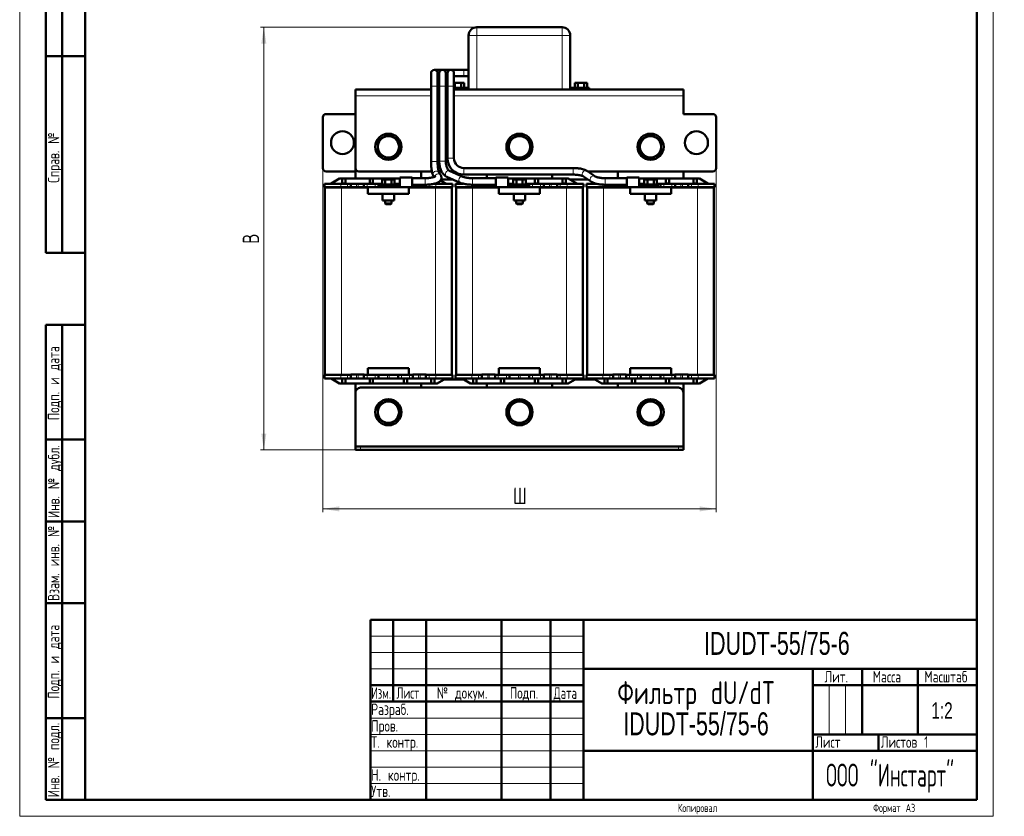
# Model space of a CAD drawing. Header units: millimetres. Extents: x 0 to 601, y 0 to 840.
# Tile 1 of 2: x 0 to 601, y 0 to 486. Entities that reach past the tile are written whole.
import ezdxf

# ---------------------------------------------------------------- set-up
doc = ezdxf.new("R2010")
doc.units = ezdxf.units.MM
doc.header["$LTSCALE"] = 2
doc.linetypes.add('SLD-Сплошная', pattern=[0])
doc.styles.add('SLDTEXTSTYLE0', font='TXT', dxfattribs={"width": 0.7})
doc.styles.add('SLDTEXTSTYLE1', font='TXT', dxfattribs={"width": 0.7, "bigfont": 'bigfont'})
doc.styles.add('SLDTEXTSTYLE2', font='TXT', dxfattribs={"width": 0.705079, "bigfont": 'bigfont'})
doc.styles.add('SLDTEXTSTYLE3', font='TXT', dxfattribs={"width": 0.648852, "bigfont": 'bigfont'})
doc.styles.add('SLDTEXTSTYLE4', font='TXT', dxfattribs={"width": 0.632021, "bigfont": 'bigfont'})
doc.styles.add('SLDTEXTSTYLE5', font='TXT', dxfattribs={"width": 0.625377, "bigfont": 'bigfont'})
doc.styles.add('SLDTEXTSTYLE6', font='TXT', dxfattribs={"width": 0.578033, "bigfont": 'bigfont'})
doc.dimstyles.new('SLDDIMSTYLE0', dxfattribs={"dimtxt": 10, "dimasz": 10, "dimexe": 0, "dimexo": 0.0625, "dimgap": 2.5, "dimtad": 2, "dimdec": 1, "dimrnd": 1e-09, "dimzin": 12, "dimdsep": 46, "dimtxsty": 'SLDTEXTSTYLE0', "dimsah": 1, "dimcen": 0.09, "dimadec": 0, "dimazin": 3, "dimtfac": 1, "dimtdec": 3, "dimtofl": 0, "dimtmove": 0, "dimatfit": 3, "dimfxl": 1, "dimfrac": 2, "dimtolj": 1, "dimtzin": 12, "dimarcsym": 0})

# ---------------------------------------------------------------- blocks, each defined once
blk = doc.blocks.new('SW_NOTE_0')
at = {"color": 0, "linetype": 'Continuous', "lineweight": 0, "char_height": 14, "attachment_point": 2}
for s, insert, style in [('Фильтр dU/dT', (52.5, 17.99), 'SLDTEXTSTYLE1'), ('IDUDT-55/75-6', (52.41, -1.01), 'SLDTEXTSTYLE0')]:
    blk.add_mtext(s, dxfattribs=dict(at, insert=insert, style=style))
blk = doc.blocks.new('_D')
at = {"color": 7, "linetype": 'SLD-Сплошная', "lineweight": 0}
for p, q in [((184.97, 395.61), (184.97, 185.63)), ((424.97, 395.61), (424.97, 185.63)), ((184.97, 187.63), (424.97, 187.63))]:
    blk.add_line(p, q, dxfattribs=at)
at = {"color": 7, "linetype": 'SLD-Сплошная', "lineweight": 18}
for points in [[(184.97, 187.63), (194.97, 186.09), (194.97, 189.17)], [(424.97, 187.63), (414.97, 189.17), (414.97, 186.09)]]:
    blk.add_solid(points, dxfattribs=at)
at = {"color": 7, "linetype": 'SLD-Сплошная', "lineweight": 18, "insert": (301.07, 200.52), "char_height": 10, "attachment_point": 1, "style": 'SLDTEXTSTYLE1'}
blk.add_mtext('Ш', dxfattribs=at)
blk = doc.blocks.new('_D_1')
at = {"color": 7, "linetype": 'SLD-Сплошная', "lineweight": 0}
for p, q in [((278.95, 481.63), (146.97, 481.63)), ((148.97, 481.63), (148.97, 223.63)), ((207.95, 223.63), (146.97, 223.63))]:
    blk.add_line(p, q, dxfattribs=at)
at = {"color": 7, "linetype": 'SLD-Сплошная', "lineweight": 18}
for points in [[(148.97, 481.63), (147.44, 471.63), (150.51, 471.63)], [(148.97, 223.63), (150.51, 233.63), (147.44, 233.63)]]:
    blk.add_solid(points, dxfattribs=at)
at = {"color": 7, "linetype": 'SLD-Сплошная', "lineweight": 18, "insert": (136.08, 349.43), "char_height": 10, "attachment_point": 1, "rotation": 90, "style": 'SLDTEXTSTYLE1'}
blk.add_mtext('В', dxfattribs=at)

msp = doc.modelspace()

# ---------------------------------------------------------------- linework, layer by layer
at = {"color": 7, "linetype": 'SLD-Сплошная', "lineweight": 18}
for p, q in [((0, 840), (0, 0)), ((594, 840), (594, 0)), ((214, 110), (344, 110)), ((214, 100), (344, 100)), ((214, 90), (344, 90)), ((494, 80), (494, 50)), ((504, 80), (504, 50)), ((214, 60), (344, 60)), ((214, 50), (344, 50)), ((214, 40), (344, 40)), ((214, 30), (344, 30)), ((214, 20), (344, 20)), ((0, 0), (594, 0))]:
    msp.add_line(p, q, dxfattribs=at)
at = {"color": 7, "linetype": 'SLD-Сплошная', "lineweight": 50}
for p, q in [((40, 830), (40, 10)), ((40, 830), (40, 10)), ((584, 10), (584, 830)), ((16, 344), (16, 584)), ((16, 344), (16, 584)), ((26, 344), (26, 584)), ((26, 344), (26, 584)), ((330.97, 481.63), (278.97, 481.63)), ((273.97, 476.63), (273.97, 444.63)), ((335.97, 444.63), (335.97, 476.63)), ((16, 464), (40, 464)), ((40, 464), (16, 464)), ((251.02, 453.63), (251.02, 445.63)), ((258.02, 455.63), (253.02, 455.63)), ((255.02, 445.63), (255.02, 453.63)), ((255.02, 451.63), (256.02, 451.63)), ((256.02, 453.63), (256.02, 445.63)), ((263.02, 455.63), (258.02, 455.63)), ((260.02, 445.63), (260.02, 453.63)), ((260.02, 451.63), (261.02, 451.63)), ((261.02, 453.63), (261.02, 445.63)), ((271.02, 455.63), (263.02, 455.63)), ((265.02, 445.63), (265.02, 453.63)), ((265.02, 451.63), (271.02, 451.63)), ((273.97, 455.63), (271.02, 455.63)), ((271.02, 451.63), (273.97, 451.63)), ((251.02, 445.63), (251.02, 399.62)), ((255.02, 399.62), (255.02, 445.63)), ((256.02, 445.63), (256.02, 399.89)), ((260.02, 399.89), (260.02, 445.63)), ((261.02, 445.63), (261.02, 401.63)), ((265.02, 447.63), (265.57, 447.63)), ((265.02, 401.63), (265.02, 445.63)), ((265.02, 444.63), (273.97, 444.63)), ((265.57, 444.63), (265.57, 447.63)), ((265.57, 447.63), (269.38, 447.63)), ((269.38, 444.63), (269.38, 447.63)), ((269.38, 447.63), (271.29, 447.63)), ((271.29, 444.63), (271.29, 447.63)), ((273.97, 444.63), (273.97, 443.63)), ((335.97, 443.63), (335.97, 444.63)), ((335.97, 444.63), (346.77, 444.63)), ((338.66, 444.63), (338.66, 447.63)), ((338.66, 447.63), (340.57, 447.63)), ((340.57, 444.63), (340.57, 447.63)), ((340.57, 447.63), (344.38, 447.63)), ((344.38, 444.63), (344.38, 447.63)), ((344.38, 447.63), (346.29, 447.63)), ((346.29, 444.63), (346.29, 447.63)), ((347.45, 444.63), (346.77, 444.63)), ((347.45, 443.63), (347.45, 444.63)), ((251.02, 443.63), (204.97, 443.63)), ((204.97, 443.63), (204.97, 439.63)), ((204.97, 395.63), (204.97, 439.63)), ((256.02, 443.63), (255.02, 443.63)), ((261.02, 443.63), (260.02, 443.63)), ((273.97, 443.63), (265.02, 443.63)), ((278.97, 443.63), (273.97, 443.63)), ((330.97, 443.63), (278.97, 443.63)), ((335.97, 443.63), (330.97, 443.63)), ((404.97, 443.63), (335.97, 443.63)), ((404.97, 439.63), (404.97, 443.63)), ((404.97, 439.63), (404.97, 428.63)), ((184.97, 426.63), (184.97, 395.63)), ((204.97, 428.63), (186.97, 428.63)), ((404.97, 428.63), (422.97, 428.63)), ((424.97, 426.63), (424.97, 395.63)), ((224.97, 416.14), (221.72, 414.26)), ((228.22, 414.26), (224.97, 416.14)), ((304.97, 416.14), (301.72, 414.26)), ((308.22, 414.26), (304.97, 416.14)), ((384.97, 416.14), (381.72, 414.26)), ((388.22, 414.26), (384.97, 416.14)), ((221.72, 414.26), (218.47, 412.38)), ((218.47, 412.38), (218.47, 408.63)), ((218.47, 408.63), (218.47, 404.88)), ((231.47, 412.38), (228.22, 414.26)), ((231.47, 408.63), (231.47, 412.38)), ((231.47, 404.88), (231.47, 408.63)), ((301.72, 414.26), (298.47, 412.38)), ((298.47, 412.38), (298.47, 408.63)), ((298.47, 408.63), (298.47, 404.88)), ((311.47, 412.38), (308.22, 414.26)), ((311.47, 408.63), (311.47, 412.38)), ((311.47, 404.88), (311.47, 408.63)), ((381.72, 414.26), (378.47, 412.38)), ((378.47, 412.38), (378.47, 408.63)), ((378.47, 408.63), (378.47, 404.88)), ((391.47, 412.38), (388.22, 414.26)), ((391.47, 408.63), (391.47, 412.38)), ((391.47, 404.88), (391.47, 408.63)), ((218.47, 404.88), (221.72, 403)), ((221.72, 403), (224.97, 401.13)), ((224.97, 401.13), (228.22, 403)), ((228.22, 403), (231.47, 404.88)), ((298.47, 404.88), (301.72, 403)), ((301.72, 403), (304.97, 401.13)), ((304.97, 401.13), (308.22, 403)), ((308.22, 403), (311.47, 404.88)), ((378.47, 404.88), (381.72, 403)), ((381.72, 403), (384.97, 401.13)), ((384.97, 401.13), (388.22, 403)), ((388.22, 403), (391.47, 404.88)), ((186.97, 393.63), (204.97, 393.63)), ((204.97, 395.63), (204.97, 389.18)), ((251.5, 393.63), (206.97, 393.63)), ((244.97, 389.49), (244.97, 393.63)), ((252.45, 390.85), (252.86, 390.21)), ((257.42, 393.63), (255.59, 393.63)), ((256.93, 391.3), (255.8, 393.04)), ((270.46, 390.36), (262.25, 393.96)), ((265.02, 393.63), (263, 393.63)), ((337.71, 395.63), (271.02, 395.63)), ((271.02, 391.63), (337.71, 391.63)), ((284.97, 391.63), (284.97, 389.49)), ((324.97, 389.18), (324.97, 391.63)), ((343.95, 390.57), (348.83, 387.25)), ((351.09, 390.55), (346.21, 393.88)), ((422.97, 393.63), (346.57, 393.63)), ((364.97, 393.63), (364.97, 389.49)), ((404.97, 389.18), (404.97, 393.63)), ((185.92, 383.93), (185.92, 386.08)), ((195.92, 386.08), (185.92, 386.08)), ((189.97, 386.18), (195.17, 389.18)), ((189.97, 386.18), (189.97, 386.08)), ((195.17, 389.18), (196.77, 389.18)), ((200.07, 386.08), (195.92, 386.08)), ((196.77, 389.18), (198.77, 389.18)), ((196.77, 386.18), (196.77, 389.18)), ((198.77, 386.18), (196.77, 386.18)), ((196.77, 386.18), (196.77, 386.08)), ((198.77, 389.18), (213.57, 389.18)), ((198.77, 389.18), (198.77, 386.18)), ((198.77, 386.18), (198.77, 386.08)), ((202.07, 386.08), (200.07, 386.08)), ((202.07, 383.93), (202.07, 386.08)), ((202.07, 386.08), (205.57, 386.08)), ((205.57, 386.08), (206.57, 386.08)), ((206.57, 386.08), (210.07, 386.08)), ((210.07, 386.08), (210.07, 383.93)), ((212.07, 386.08), (210.07, 386.08)), ((216.97, 386.08), (212.07, 386.08)), ((213.57, 386.18), (213.57, 389.18)), ((215.57, 389.18), (213.57, 389.18)), ((215.57, 386.18), (213.57, 386.18)), ((213.57, 386.08), (213.57, 386.18)), ((215.57, 389.18), (231.97, 389.18)), ((215.57, 389.18), (215.57, 386.18)), ((215.57, 386.18), (215.57, 386.08)), ((218.97, 386.08), (216.97, 386.08)), ((218.97, 383.93), (218.97, 386.08)), ((218.97, 386.08), (221.16, 386.08)), ((220.47, 385.59), (220.47, 384.79)), ((220.47, 385.59), (229.47, 385.59)), ((220.47, 384.79), (227.81, 384.79)), ((221.16, 385.59), (221.16, 388.59)), ((221.16, 388.59), (223.07, 388.59)), ((221.22, 383.93), (221.22, 384.79)), ((223.07, 385.59), (223.07, 388.59)), ((223.07, 388.59), (226.88, 388.59)), ((226.88, 385.59), (226.88, 388.59)), ((226.88, 388.59), (228.79, 388.59)), ((227.81, 384.79), (231.97, 384.79)), ((228.79, 385.59), (228.79, 388.59)), ((228.79, 386.08), (230.97, 386.08)), ((229.47, 384.79), (229.47, 385.59)), ((230.97, 386.08), (230.97, 384.79)), ((231.97, 386.08), (230.97, 386.08)), ((239.49, 389.95), (231.97, 389.95)), ((231.97, 389.95), (231.97, 384.55)), ((231.97, 384.55), (231.97, 383.93)), ((239.49, 383.93), (239.49, 389.95)), ((247.39, 389.49), (239.49, 389.49)), ((239.49, 385.49), (247.39, 385.49)), ((239.88, 383.93), (239.88, 385.49)), ((247.88, 385.51), (247.88, 383.93)), ((254.02, 386.08), (252.98, 386.08)), ((264.02, 386.08), (254.02, 386.08)), ((256.75, 388.05), (259.97, 386.18)), ((257.1, 388.63), (264.44, 388.63)), ((259.97, 386.18), (259.97, 386.08)), ((260.65, 390.3), (268.85, 386.7)), ((264.02, 383.93), (264.02, 386.08)), ((265.92, 383.93), (265.92, 386.08)), ((270.68, 386.08), (265.92, 386.08)), ((269.97, 386.18), (269.97, 386.08)), ((290.46, 389.49), (276.35, 389.49)), ((276.35, 385.49), (290.46, 385.49)), ((282.07, 383.93), (282.07, 385.49)), ((290.07, 385.49), (290.07, 383.93)), ((297.98, 389.95), (290.46, 389.95)), ((290.46, 389.95), (290.46, 386.94)), ((290.46, 386.94), (290.46, 383.93)), ((297.98, 384.55), (297.98, 389.95)), ((297.98, 389.18), (314.37, 389.18)), ((298.97, 386.08), (297.98, 386.08)), ((297.98, 384.79), (302.14, 384.79)), ((297.98, 383.93), (297.98, 384.55)), ((298.97, 384.79), (298.97, 386.08)), ((298.97, 386.08), (301.16, 386.08)), ((300.47, 385.59), (300.47, 384.79)), ((300.47, 385.59), (309.47, 385.59)), ((301.16, 385.59), (301.16, 388.59)), ((301.16, 388.59), (303.07, 388.59)), ((302.14, 384.79), (309.47, 384.79)), ((303.07, 385.59), (303.07, 388.59)), ((303.07, 388.59), (306.88, 388.59)), ((306.88, 385.59), (306.88, 388.59)), ((306.88, 388.59), (308.79, 388.59)), ((308.73, 383.93), (308.73, 384.79)), ((308.79, 385.59), (308.79, 388.59)), ((308.79, 386.08), (310.97, 386.08)), ((309.47, 384.79), (309.47, 385.59)), ((310.97, 386.08), (310.97, 383.93)), ((312.97, 386.08), (310.97, 386.08)), ((317.88, 386.08), (312.97, 386.08)), ((316.37, 389.18), (314.37, 389.18)), ((314.37, 386.18), (314.37, 389.18)), ((316.37, 386.18), (314.37, 386.18)), ((314.37, 386.08), (314.37, 386.18)), ((316.37, 389.18), (331.17, 389.18)), ((316.37, 389.18), (316.37, 386.18)), ((316.37, 386.08), (316.37, 386.18)), ((319.88, 386.08), (317.88, 386.08)), ((319.88, 383.93), (319.88, 386.08)), ((319.88, 386.08), (323.38, 386.08)), ((323.38, 386.08), (324.38, 386.08)), ((324.38, 386.08), (327.88, 386.08)), ((327.88, 386.08), (327.88, 383.93)), ((329.88, 386.08), (327.88, 386.08)), ((334.02, 386.08), (329.88, 386.08)), ((331.17, 386.18), (331.17, 389.18)), ((333.17, 389.18), (331.17, 389.18)), ((333.17, 386.18), (331.17, 386.18)), ((331.17, 386.08), (331.17, 386.18)), ((333.17, 389.18), (334.78, 389.18)), ((333.17, 389.18), (333.17, 386.18)), ((333.17, 386.08), (333.17, 386.18)), ((344.02, 386.08), (334.02, 386.08)), ((334.78, 389.18), (339.97, 386.18)), ((335.73, 388.63), (346.8, 388.63)), ((339.97, 386.18), (339.97, 386.08)), ((344.02, 383.93), (344.02, 386.08)), ((345.92, 383.93), (345.92, 386.08)), ((351.72, 386.08), (345.92, 386.08)), ((349.97, 386.18), (350.47, 386.47)), ((349.97, 386.18), (349.97, 386.08)), ((370.46, 389.49), (357.34, 389.49)), ((357.34, 385.49), (370.46, 385.49)), ((362.07, 383.93), (362.07, 385.49)), ((370.07, 385.49), (370.07, 383.93)), ((377.98, 389.95), (370.46, 389.95)), ((370.46, 389.95), (370.46, 386.94)), ((370.46, 386.94), (370.46, 383.93)), ((377.98, 384.55), (377.98, 389.95)), ((377.98, 389.18), (394.37, 389.18)), ((378.97, 386.08), (377.98, 386.08)), ((377.98, 384.79), (382.14, 384.79)), ((377.98, 383.93), (377.98, 384.55)), ((378.97, 384.79), (378.97, 386.08)), ((378.97, 386.08), (381.16, 386.08)), ((380.47, 385.59), (380.47, 384.79)), ((380.47, 385.59), (389.47, 385.59)), ((381.16, 385.59), (381.16, 388.59)), ((381.16, 388.59), (383.07, 388.59)), ((382.14, 384.79), (389.47, 384.79)), ((383.07, 385.59), (383.07, 388.59)), ((383.07, 388.59), (386.88, 388.59)), ((386.88, 385.59), (386.88, 388.59)), ((386.88, 388.59), (388.79, 388.59)), ((388.73, 383.93), (388.73, 384.79)), ((388.79, 385.59), (388.79, 388.59)), ((388.79, 386.08), (390.97, 386.08)), ((389.47, 384.79), (389.47, 385.59)), ((390.97, 386.08), (390.97, 383.93)), ((392.97, 386.08), (390.97, 386.08)), ((397.88, 386.08), (392.97, 386.08)), ((396.37, 389.18), (394.37, 389.18)), ((394.37, 386.18), (394.37, 389.18)), ((396.37, 386.18), (394.37, 386.18)), ((394.37, 386.08), (394.37, 386.18)), ((396.37, 389.18), (411.17, 389.18)), ((396.37, 389.18), (396.37, 386.18)), ((396.37, 386.08), (396.37, 386.18)), ((399.88, 386.08), (397.88, 386.08)), ((399.88, 383.93), (399.88, 386.08)), ((399.88, 386.08), (403.38, 386.08)), ((403.38, 386.08), (404.38, 386.08)), ((404.38, 386.08), (407.88, 386.08)), ((407.88, 386.08), (407.88, 383.93)), ((409.88, 386.08), (407.88, 386.08)), ((414.02, 386.08), (409.88, 386.08)), ((413.17, 389.18), (411.17, 389.18)), ((411.17, 386.18), (411.17, 389.18)), ((413.17, 386.18), (411.17, 386.18)), ((411.17, 386.08), (411.17, 386.18)), ((413.17, 389.18), (414.78, 389.18)), ((413.17, 389.18), (413.17, 386.18)), ((413.17, 386.08), (413.17, 386.18)), ((424.02, 386.08), (414.02, 386.08)), ((414.78, 389.18), (419.97, 386.18)), ((419.97, 386.18), (419.97, 386.08)), ((424.02, 383.93), (424.02, 386.08)), ((195.92, 383.93), (185.92, 383.93)), ((186.27, 269.43), (186.27, 383.68)), ((186.27, 383.68), (196.27, 383.68)), ((200.07, 383.93), (195.92, 383.93)), ((196.27, 383.68), (212.47, 383.68)), ((202.07, 383.93), (200.07, 383.93)), ((205.57, 383.93), (202.07, 383.93)), ((202.27, 383.93), (202.27, 383.68)), ((206.57, 383.93), (205.57, 383.93)), ((210.07, 383.93), (206.57, 383.93)), ((212.07, 383.93), (210.07, 383.93)), ((212.47, 383.93), (212.07, 383.93)), ((212.47, 383.93), (212.47, 379.93)), ((237.47, 383.93), (212.47, 383.93)), ((237.47, 379.93), (212.47, 379.93)), ((221.47, 379.93), (221.47, 375.93)), ((228.47, 375.93), (228.47, 379.93)), ((237.47, 383.93), (239.49, 383.93)), ((237.47, 383.93), (237.47, 379.93)), ((237.47, 383.68), (253.67, 383.68)), ((239.88, 383.93), (239.49, 383.93)), ((243.38, 383.93), (239.88, 383.93)), ((244.38, 383.93), (243.38, 383.93)), ((247.88, 383.93), (244.38, 383.93)), ((247.67, 383.93), (247.67, 383.68)), ((249.88, 383.93), (247.88, 383.93)), ((254.02, 383.93), (249.88, 383.93)), ((253.67, 383.68), (263.67, 383.68)), ((264.02, 383.93), (254.02, 383.93)), ((263.67, 383.68), (263.67, 269.43)), ((275.92, 383.93), (265.92, 383.93)), ((266.27, 269.43), (266.27, 383.68)), ((266.27, 383.68), (276.27, 383.68)), ((280.07, 383.93), (275.92, 383.93)), ((276.27, 383.68), (292.47, 383.68)), ((282.07, 383.93), (280.07, 383.93)), ((285.57, 383.93), (282.07, 383.93)), ((282.27, 383.93), (282.27, 383.68)), ((286.57, 383.93), (285.57, 383.93)), ((290.07, 383.93), (286.57, 383.93)), ((290.46, 383.93), (290.07, 383.93)), ((290.46, 383.93), (292.47, 383.93)), ((317.47, 383.93), (292.47, 383.93)), ((292.47, 383.93), (292.47, 379.93)), ((317.47, 379.93), (292.47, 379.93)), ((301.47, 379.93), (301.47, 375.93)), ((308.47, 375.93), (308.47, 379.93)), ((317.88, 383.93), (317.47, 383.93)), ((317.47, 383.93), (317.47, 379.93)), ((317.47, 383.68), (333.67, 383.68)), ((319.88, 383.93), (317.88, 383.93)), ((323.38, 383.93), (319.88, 383.93)), ((324.38, 383.93), (323.38, 383.93)), ((327.88, 383.93), (324.38, 383.93)), ((327.67, 383.93), (327.67, 383.68)), ((329.88, 383.93), (327.88, 383.93)), ((334.02, 383.93), (329.88, 383.93)), ((333.67, 383.68), (343.67, 383.68)), ((344.02, 383.93), (334.02, 383.93)), ((343.67, 383.68), (343.67, 269.43)), ((355.92, 383.93), (345.92, 383.93)), ((346.27, 269.43), (346.27, 383.68)), ((346.27, 383.68), (356.27, 383.68)), ((360.07, 383.93), (355.92, 383.93)), ((356.27, 383.68), (372.47, 383.68)), ((362.07, 383.93), (360.07, 383.93)), ((365.57, 383.93), (362.07, 383.93)), ((362.27, 383.93), (362.27, 383.68)), ((366.57, 383.93), (365.57, 383.93)), ((370.07, 383.93), (366.57, 383.93)), ((370.46, 383.93), (370.07, 383.93)), ((370.46, 383.93), (372.47, 383.93)), ((372.47, 383.93), (372.47, 379.93)), ((397.47, 383.93), (372.47, 383.93)), ((397.47, 379.93), (372.47, 379.93)), ((381.47, 379.93), (381.47, 375.93)), ((388.47, 375.93), (388.47, 379.93)), ((397.88, 383.93), (397.47, 383.93)), ((397.47, 383.93), (397.47, 379.93)), ((397.47, 383.68), (413.67, 383.68)), ((399.88, 383.93), (397.88, 383.93)), ((403.38, 383.93), (399.88, 383.93)), ((404.38, 383.93), (403.38, 383.93)), ((407.88, 383.93), (404.38, 383.93)), ((407.67, 383.93), (407.67, 383.68)), ((409.88, 383.93), (407.88, 383.93)), ((414.02, 383.93), (409.88, 383.93)), ((413.67, 383.68), (423.67, 383.68)), ((424.02, 383.93), (414.02, 383.93)), ((423.67, 383.68), (423.67, 269.43)), ((221.47, 375.93), (228.47, 375.93)), ((222.97, 375.93), (222.97, 374.09)), ((222.97, 374.09), (223.47, 373.59)), ((222.97, 374.09), (224.97, 374.09)), ((223.47, 373.59), (224.97, 373.59)), ((224.97, 374.09), (226.97, 374.09)), ((224.97, 373.59), (226.47, 373.59)), ((226.47, 373.59), (226.97, 374.09)), ((226.97, 374.09), (226.97, 375.93)), ((301.47, 375.93), (308.47, 375.93)), ((302.97, 375.93), (302.97, 374.09)), ((302.97, 374.09), (303.47, 373.59)), ((302.97, 374.09), (304.97, 374.09)), ((303.47, 373.59), (304.97, 373.59)), ((304.97, 374.09), (306.97, 374.09)), ((304.97, 373.59), (306.47, 373.59)), ((306.47, 373.59), (306.97, 374.09)), ((306.97, 374.09), (306.97, 375.93)), ((381.47, 375.93), (388.47, 375.93)), ((382.97, 375.93), (382.97, 374.09)), ((382.97, 374.09), (383.47, 373.59)), ((382.97, 374.09), (384.97, 374.09)), ((383.47, 373.59), (384.97, 373.59)), ((384.97, 374.09), (386.97, 374.09)), ((384.97, 373.59), (386.47, 373.59)), ((386.47, 373.59), (386.97, 374.09)), ((386.97, 374.09), (386.97, 375.93)), ((16, 344), (40, 344)), ((16, 10), (16, 300)), ((16, 300), (40, 300)), ((26, 10), (26, 300)), ((212.47, 269.43), (212.47, 273.43)), ((237.47, 273.43), (212.47, 273.43)), ((237.47, 273.43), (237.47, 269.43)), ((292.47, 269.43), (292.47, 273.43)), ((317.47, 273.43), (292.47, 273.43)), ((317.47, 273.43), (317.47, 269.43)), ((372.47, 269.43), (372.47, 273.43)), ((397.47, 273.43), (372.47, 273.43)), ((397.47, 273.43), (397.47, 269.43)), ((185.92, 269.43), (185.92, 267.28)), ((185.92, 269.43), (195.92, 269.43)), ((185.92, 267.28), (195.92, 267.28)), ((189.97, 267.18), (189.97, 267.28)), ((189.97, 267.18), (195.17, 264.18)), ((195.92, 269.43), (200.07, 269.43)), ((200.07, 267.28), (195.92, 267.28)), ((196.77, 267.18), (196.77, 267.28)), ((196.77, 267.18), (198.77, 267.18)), ((196.77, 264.18), (196.77, 267.18)), ((198.77, 267.28), (198.77, 267.18)), ((198.77, 267.18), (198.77, 264.18)), ((200.07, 269.43), (201.99, 269.43)), ((200.07, 267.28), (202.07, 267.28)), ((201.99, 269.43), (201.99, 269.58)), ((201.99, 269.58), (210.14, 269.58)), ((202.07, 267.28), (202.07, 269.58)), ((202.07, 267.28), (205.57, 267.28)), ((205.57, 267.28), (206.57, 267.28)), ((206.57, 267.28), (210.07, 267.28)), ((210.07, 269.58), (210.07, 267.28)), ((210.07, 267.28), (212.07, 267.28)), ((210.14, 269.43), (210.14, 269.58)), ((210.14, 269.43), (212.07, 269.43)), ((212.07, 269.43), (212.47, 269.43)), ((212.07, 267.28), (216.97, 267.28)), ((237.47, 269.43), (212.47, 269.43)), ((213.57, 267.18), (213.57, 267.28)), ((213.57, 267.18), (215.57, 267.18)), ((213.57, 264.18), (213.57, 267.18)), ((215.57, 267.28), (215.57, 267.18)), ((215.57, 267.18), (215.57, 264.18)), ((216.97, 267.28), (218.97, 267.28)), ((218.97, 269.43), (218.97, 267.28)), ((218.97, 267.28), (224.47, 267.28)), ((224.47, 267.28), (225.47, 267.28)), ((225.47, 267.28), (230.97, 267.28)), ((230.97, 269.43), (230.97, 267.28)), ((230.97, 267.28), (232.97, 267.28)), ((232.97, 267.28), (237.88, 267.28)), ((234.37, 267.28), (234.37, 267.18)), ((234.37, 267.18), (236.37, 267.18)), ((234.37, 264.18), (234.37, 267.18)), ((236.37, 267.18), (236.37, 267.28)), ((236.37, 267.18), (236.37, 264.18)), ((237.47, 269.43), (237.88, 269.43)), ((237.88, 269.43), (239.81, 269.43)), ((237.88, 267.28), (239.88, 267.28)), ((239.81, 269.58), (239.81, 269.43)), ((239.81, 269.58), (247.96, 269.58)), ((239.88, 269.58), (239.88, 267.28)), ((239.88, 267.28), (243.38, 267.28)), ((243.38, 267.28), (244.38, 267.28)), ((244.38, 267.28), (247.88, 267.28)), ((247.88, 269.58), (247.88, 267.28)), ((247.88, 267.28), (249.88, 267.28)), ((247.96, 269.43), (247.96, 269.58)), ((247.96, 269.43), (249.88, 269.43)), ((249.88, 269.43), (254.02, 269.43)), ((249.88, 267.28), (254.02, 267.28)), ((251.17, 267.28), (251.17, 267.18)), ((251.17, 267.18), (253.17, 267.18)), ((251.17, 264.18), (251.17, 267.18)), ((253.17, 267.18), (253.17, 267.28)), ((253.17, 267.18), (253.17, 264.18)), ((254.02, 269.43), (264.02, 269.43)), ((254.02, 267.28), (264.02, 267.28)), ((254.78, 264.18), (259.97, 267.18)), ((270.93, 266.63), (259.02, 266.63)), ((259.97, 267.18), (259.97, 267.28)), ((264.02, 267.28), (264.02, 269.43)), ((265.92, 269.43), (265.92, 267.28)), ((265.92, 269.43), (275.92, 269.43)), ((265.92, 267.28), (275.92, 267.28)), ((269.97, 267.18), (269.97, 267.28)), ((269.97, 267.18), (275.17, 264.18)), ((275.92, 269.43), (280.07, 269.43)), ((280.07, 267.28), (275.92, 267.28)), ((276.77, 267.18), (276.77, 267.28)), ((276.77, 267.18), (278.77, 267.18)), ((276.77, 264.18), (276.77, 267.18)), ((278.77, 267.28), (278.77, 267.18)), ((278.77, 267.18), (278.77, 264.18)), ((280.07, 269.43), (281.99, 269.43)), ((280.07, 267.28), (282.07, 267.28)), ((281.99, 269.43), (281.99, 269.58)), ((281.99, 269.58), (290.14, 269.58)), ((282.07, 267.28), (282.07, 269.58)), ((282.07, 267.28), (285.57, 267.28)), ((285.57, 267.28), (286.57, 267.28)), ((286.57, 267.28), (290.07, 267.28)), ((290.07, 269.58), (290.07, 267.28)), ((290.07, 267.28), (292.07, 267.28)), ((290.14, 269.43), (290.14, 269.58)), ((290.14, 269.43), (292.07, 269.43)), ((292.07, 269.43), (292.47, 269.43)), ((292.07, 267.28), (296.97, 267.28)), ((317.47, 269.43), (292.47, 269.43)), ((293.57, 267.18), (293.57, 267.28)), ((293.57, 267.18), (295.57, 267.18)), ((293.57, 264.18), (293.57, 267.18)), ((295.57, 267.28), (295.57, 267.18)), ((295.57, 267.18), (295.57, 264.18)), ((296.97, 267.28), (298.97, 267.28)), ((298.97, 269.43), (298.97, 267.28)), ((298.97, 267.28), (304.47, 267.28)), ((304.47, 267.28), (305.47, 267.28)), ((305.47, 267.28), (310.97, 267.28)), ((310.97, 269.43), (310.97, 267.28)), ((310.97, 267.28), (312.97, 267.28)), ((312.97, 267.28), (317.88, 267.28)), ((314.37, 267.28), (314.37, 267.18)), ((314.37, 267.18), (316.37, 267.18)), ((314.37, 264.18), (314.37, 267.18)), ((316.37, 267.18), (316.37, 267.28)), ((316.37, 267.18), (316.37, 264.18)), ((317.47, 269.43), (317.88, 269.43)), ((317.88, 269.43), (319.81, 269.43)), ((317.88, 267.28), (319.88, 267.28)), ((319.81, 269.58), (319.81, 269.43)), ((319.81, 269.58), (327.96, 269.58)), ((319.88, 269.58), (319.88, 267.28)), ((319.88, 267.28), (323.38, 267.28)), ((323.38, 267.28), (324.38, 267.28)), ((324.38, 267.28), (327.88, 267.28)), ((327.88, 269.58), (327.88, 267.28)), ((327.88, 267.28), (329.88, 267.28)), ((327.96, 269.43), (327.96, 269.58)), ((327.96, 269.43), (329.88, 269.43)), ((329.88, 269.43), (334.02, 269.43)), ((329.88, 267.28), (334.02, 267.28)), ((331.17, 267.28), (331.17, 267.18)), ((331.17, 267.18), (333.17, 267.18)), ((331.17, 264.18), (331.17, 267.18)), ((333.17, 267.18), (333.17, 267.28)), ((333.17, 267.18), (333.17, 264.18)), ((334.02, 269.43), (344.02, 269.43)), ((334.02, 267.28), (344.02, 267.28)), ((334.78, 264.18), (339.97, 267.18)), ((350.93, 266.63), (339.02, 266.63)), ((339.97, 267.18), (339.97, 267.28)), ((344.02, 267.28), (344.02, 269.43)), ((345.92, 269.43), (345.92, 267.28)), ((345.92, 269.43), (355.92, 269.43)), ((345.92, 267.28), (355.92, 267.28)), ((349.97, 267.18), (349.97, 267.28)), ((349.97, 267.18), (355.17, 264.18)), ((355.92, 269.43), (360.07, 269.43)), ((360.07, 267.28), (355.92, 267.28)), ((356.77, 267.18), (356.77, 267.28)), ((356.77, 264.18), (356.77, 267.18)), ((356.77, 267.18), (358.77, 267.18)), ((358.77, 267.28), (358.77, 267.18)), ((358.77, 267.18), (358.77, 264.18)), ((360.07, 269.43), (361.99, 269.43)), ((360.07, 267.28), (362.07, 267.28)), ((361.99, 269.43), (361.99, 269.58)), ((361.99, 269.58), (370.14, 269.58)), ((362.07, 267.28), (362.07, 269.58)), ((362.07, 267.28), (365.57, 267.28)), ((365.57, 267.28), (366.57, 267.28)), ((366.57, 267.28), (370.07, 267.28)), ((370.07, 269.58), (370.07, 267.28)), ((370.07, 267.28), (372.07, 267.28)), ((370.14, 269.43), (370.14, 269.58)), ((370.14, 269.43), (372.07, 269.43)), ((372.07, 269.43), (372.47, 269.43)), ((372.07, 267.28), (376.97, 267.28)), ((397.47, 269.43), (372.47, 269.43)), ((373.57, 267.18), (373.57, 267.28)), ((373.57, 264.18), (373.57, 267.18)), ((373.57, 267.18), (375.57, 267.18)), ((375.57, 267.28), (375.57, 267.18)), ((375.57, 267.18), (375.57, 264.18)), ((376.97, 267.28), (378.97, 267.28)), ((378.97, 269.43), (378.97, 267.28)), ((378.97, 267.28), (384.47, 267.28)), ((384.47, 267.28), (385.47, 267.28)), ((385.47, 267.28), (390.97, 267.28)), ((390.97, 269.43), (390.97, 267.28)), ((390.97, 267.28), (392.97, 267.28)), ((392.97, 267.28), (397.88, 267.28)), ((394.37, 267.28), (394.37, 267.18)), ((394.37, 267.18), (396.37, 267.18)), ((394.37, 264.18), (394.37, 267.18)), ((396.37, 267.18), (396.37, 267.28)), ((396.37, 267.18), (396.37, 264.18)), ((397.47, 269.43), (397.88, 269.43)), ((397.88, 269.43), (399.81, 269.43)), ((397.88, 267.28), (399.88, 267.28)), ((399.81, 269.58), (399.81, 269.43)), ((399.81, 269.58), (407.96, 269.58)), ((399.88, 269.58), (399.88, 267.28)), ((399.88, 267.28), (403.38, 267.28)), ((403.38, 267.28), (404.38, 267.28)), ((404.38, 267.28), (407.88, 267.28)), ((407.88, 269.58), (407.88, 267.28)), ((407.88, 267.28), (409.88, 267.28)), ((407.96, 269.43), (407.96, 269.58)), ((407.96, 269.43), (409.88, 269.43)), ((409.88, 269.43), (414.02, 269.43)), ((409.88, 267.28), (414.02, 267.28)), ((411.17, 267.28), (411.17, 267.18)), ((411.17, 267.18), (413.17, 267.18)), ((411.17, 264.18), (411.17, 267.18)), ((413.17, 267.18), (413.17, 267.28)), ((413.17, 267.18), (413.17, 264.18)), ((414.02, 269.43), (424.02, 269.43)), ((414.02, 267.28), (424.02, 267.28)), ((414.78, 264.18), (419.97, 267.18)), ((419.97, 267.18), (419.97, 267.28)), ((424.02, 267.28), (424.02, 269.43)), ((195.17, 264.18), (196.77, 264.18)), ((198.77, 264.18), (196.77, 264.18)), ((198.77, 264.18), (213.57, 264.18)), ((204.97, 264.18), (204.97, 258.63)), ((204.97, 225.63), (204.97, 258.63)), ((207.97, 261.63), (401.97, 261.63)), ((213.57, 264.18), (215.57, 264.18)), ((215.57, 264.18), (234.37, 264.18)), ((234.37, 264.18), (236.37, 264.18)), ((236.37, 264.18), (251.17, 264.18)), ((244.97, 261.63), (244.97, 264.18)), ((251.17, 264.18), (253.17, 264.18)), ((253.17, 264.18), (254.78, 264.18)), ((275.17, 264.18), (276.77, 264.18)), ((278.77, 264.18), (276.77, 264.18)), ((278.77, 264.18), (293.57, 264.18)), ((284.97, 264.18), (284.97, 261.63)), ((293.57, 264.18), (295.57, 264.18)), ((295.57, 264.18), (314.37, 264.18)), ((314.37, 264.18), (316.37, 264.18)), ((316.37, 264.18), (331.17, 264.18)), ((324.97, 261.63), (324.97, 264.18)), ((331.17, 264.18), (333.17, 264.18)), ((333.17, 264.18), (334.78, 264.18)), ((355.17, 264.18), (356.77, 264.18)), ((358.77, 264.18), (356.77, 264.18)), ((358.77, 264.18), (373.57, 264.18)), ((364.97, 264.18), (364.97, 261.63)), ((373.57, 264.18), (375.57, 264.18)), ((375.57, 264.18), (394.37, 264.18)), ((394.37, 264.18), (396.37, 264.18)), ((396.37, 264.18), (411.17, 264.18)), ((404.97, 258.63), (404.97, 264.18)), ((404.97, 258.63), (404.97, 225.63)), ((411.17, 264.18), (413.17, 264.18)), ((413.17, 264.18), (414.78, 264.18)), ((224.97, 254.14), (221.72, 252.26)), ((228.22, 252.26), (224.97, 254.14)), ((304.97, 254.14), (301.72, 252.26)), ((308.22, 252.26), (304.97, 254.14)), ((384.97, 254.14), (381.72, 252.26)), ((388.22, 252.26), (384.97, 254.14)), ((221.72, 252.26), (218.47, 250.38)), ((218.47, 250.38), (218.47, 246.63)), ((218.47, 246.63), (218.47, 242.88)), ((231.47, 250.38), (228.22, 252.26)), ((231.47, 246.63), (231.47, 250.38)), ((231.47, 242.88), (231.47, 246.63)), ((301.72, 252.26), (298.47, 250.38)), ((298.47, 250.38), (298.47, 246.63)), ((298.47, 246.63), (298.47, 242.88)), ((311.47, 250.38), (308.22, 252.26)), ((311.47, 246.63), (311.47, 250.38)), ((311.47, 242.88), (311.47, 246.63)), ((381.72, 252.26), (378.47, 250.38)), ((378.47, 250.38), (378.47, 246.63)), ((378.47, 246.63), (378.47, 242.88)), ((391.47, 250.38), (388.22, 252.26)), ((391.47, 246.63), (391.47, 250.38)), ((391.47, 242.88), (391.47, 246.63)), ((218.47, 242.88), (221.72, 241)), ((221.72, 241), (224.97, 239.13)), ((224.97, 239.13), (228.22, 241)), ((228.22, 241), (231.47, 242.88)), ((298.47, 242.88), (301.72, 241)), ((301.72, 241), (304.97, 239.13)), ((304.97, 239.13), (308.22, 241)), ((308.22, 241), (311.47, 242.88)), ((378.47, 242.88), (381.72, 241)), ((381.72, 241), (384.97, 239.13)), ((384.97, 239.13), (388.22, 241)), ((388.22, 241), (391.47, 242.88)), ((40, 230), (16, 230)), ((204.97, 225.63), (204.97, 223.63)), ((207.97, 225.63), (204.97, 225.63)), ((204.97, 223.63), (207.97, 223.63)), ((401.97, 225.63), (207.97, 225.63)), ((207.97, 223.63), (401.97, 223.63)), ((404.97, 225.63), (401.97, 225.63)), ((401.97, 223.63), (404.97, 223.63)), ((404.97, 225.63), (404.97, 223.63)), ((40, 180), (16, 180)), ((40, 130), (16, 130)), ((214, 120), (584, 120)), ((214, 120), (214, 10)), ((228, 70), (228, 120)), ((248, 120), (248, 10)), ((294, 120), (294, 10)), ((324, 120), (324, 10)), ((344, 120), (344, 10)), ((344, 90), (584, 90)), ((484, 90), (484, 10)), ((514, 90), (514, 50)), ((548, 90), (548, 50)), ((214, 80), (344, 80)), ((484, 80), (584, 80)), ((214, 70), (344, 70)), ((16, 60), (40, 60)), ((484, 50), (584, 50)), ((524, 50), (524, 40)), ((344, 40), (584, 40)), ((16, 10), (40, 10)), ((40, 10), (584, 10))]:
    msp.add_line(p, q, dxfattribs=at)
at = {"color": 8, "linetype": 'SLD-Сплошная', "lineweight": 18}
for p, q in [((278.97, 476.63), (278.97, 481.63)), ((330.97, 476.63), (330.97, 481.63)), ((278.97, 476.63), (273.97, 476.63)), ((278.97, 443.63), (278.97, 476.63)), ((278.97, 476.63), (330.97, 476.63)), ((330.97, 476.63), (330.97, 443.63)), ((335.97, 476.63), (330.97, 476.63)), ((271.02, 451.63), (271.02, 455.63)), ((253.02, 445.63), (251.02, 445.63)), ((255.02, 445.63), (253.02, 445.63)), ((258.02, 445.63), (256.02, 445.63)), ((260.02, 445.63), (258.02, 445.63)), ((263.02, 445.63), (261.02, 445.63)), ((265.02, 445.63), (263.02, 445.63)), ((346.77, 444.63), (346.77, 443.63)), ((204.97, 439.63), (251.02, 439.63)), ((255.02, 439.63), (256.02, 439.63)), ((260.02, 439.63), (261.02, 439.63)), ((265.02, 439.63), (404.97, 439.63)), ((251.02, 399.62), (253.02, 399.62)), ((253.02, 399.62), (255.02, 399.62)), ((256.02, 399.89), (258.02, 399.89)), ((258.02, 399.89), (260.02, 399.89)), ((265.02, 401.63), (261.02, 401.63)), ((271.02, 395.63), (271.02, 391.63)), ((337.71, 391.63), (337.71, 395.63)), ((195.92, 383.93), (195.92, 386.08)), ((200.07, 383.93), (200.07, 386.08)), ((205.57, 386.08), (205.57, 383.93)), ((206.57, 383.93), (206.57, 386.08)), ((212.07, 383.93), (212.07, 386.08)), ((216.97, 383.93), (216.97, 386.08)), ((227.12, 383.93), (227.12, 384.79)), ((243.38, 385.49), (243.38, 383.93)), ((244.38, 383.93), (244.38, 385.49)), ((247.39, 389.49), (247.39, 386.92)), ((247.39, 386.92), (247.39, 385.49)), ((249.88, 383.93), (249.88, 385.6)), ((254.02, 383.93), (254.02, 386.08)), ((275.92, 383.93), (275.92, 385.5)), ((276.35, 386.92), (276.35, 389.49)), ((276.35, 385.49), (276.35, 386.92)), ((280.07, 383.93), (280.07, 385.49)), ((285.57, 385.49), (285.57, 383.93)), ((286.57, 383.93), (286.57, 385.49)), ((302.83, 384.79), (302.83, 383.93)), ((312.97, 383.93), (312.97, 386.08)), ((317.88, 383.93), (317.88, 386.08)), ((323.38, 386.08), (323.38, 383.93)), ((324.38, 383.93), (324.38, 386.08)), ((329.88, 383.93), (329.88, 386.08)), ((334.02, 383.93), (334.02, 386.08)), ((355.92, 383.93), (355.92, 385.53)), ((357.34, 385.49), (357.34, 389.49)), ((360.07, 383.93), (360.07, 385.49)), ((365.57, 385.49), (365.57, 383.93)), ((366.57, 383.93), (366.57, 385.49)), ((382.83, 384.79), (382.83, 383.93)), ((392.97, 383.93), (392.97, 386.08)), ((397.88, 383.93), (397.88, 386.08)), ((403.38, 386.08), (403.38, 383.93)), ((404.38, 383.93), (404.38, 386.08)), ((409.88, 383.93), (409.88, 386.08)), ((414.02, 383.93), (414.02, 386.08)), ((196.27, 269.43), (196.27, 383.68)), ((253.67, 383.68), (253.67, 269.43)), ((276.27, 269.43), (276.27, 383.68)), ((333.67, 383.68), (333.67, 269.43)), ((356.27, 269.43), (356.27, 383.68)), ((413.67, 383.68), (413.67, 269.43)), ((195.92, 267.28), (195.92, 269.43)), ((200.07, 269.43), (200.07, 267.28)), ((205.57, 269.58), (205.57, 267.28)), ((206.57, 267.28), (206.57, 269.58)), ((212.07, 267.28), (212.07, 269.43)), ((216.97, 269.43), (216.97, 267.28)), ((224.47, 269.43), (224.47, 267.28)), ((225.47, 267.28), (225.47, 269.43)), ((232.97, 267.28), (232.97, 269.43)), ((237.88, 269.43), (237.88, 267.28)), ((243.38, 269.58), (243.38, 267.28)), ((244.38, 267.28), (244.38, 269.58)), ((249.88, 267.28), (249.88, 269.43)), ((254.02, 269.43), (254.02, 267.28)), ((275.92, 267.28), (275.92, 269.43)), ((280.07, 269.43), (280.07, 267.28)), ((285.57, 269.58), (285.57, 267.28)), ((286.57, 267.28), (286.57, 269.58)), ((292.07, 267.28), (292.07, 269.43)), ((296.97, 269.43), (296.97, 267.28)), ((304.47, 269.43), (304.47, 267.28)), ((305.47, 267.28), (305.47, 269.43)), ((312.97, 267.28), (312.97, 269.43)), ((317.88, 269.43), (317.88, 267.28)), ((323.38, 269.58), (323.38, 267.28)), ((324.38, 267.28), (324.38, 269.58)), ((329.88, 267.28), (329.88, 269.43)), ((334.02, 269.43), (334.02, 267.28)), ((355.92, 267.28), (355.92, 269.43)), ((360.07, 269.43), (360.07, 267.28)), ((365.57, 269.58), (365.57, 267.28)), ((366.57, 267.28), (366.57, 269.58)), ((372.07, 267.28), (372.07, 269.43)), ((376.97, 269.43), (376.97, 267.28)), ((384.47, 269.43), (384.47, 267.28)), ((385.47, 267.28), (385.47, 269.43)), ((392.97, 267.28), (392.97, 269.43)), ((397.88, 269.43), (397.88, 267.28)), ((403.38, 269.58), (403.38, 267.28)), ((404.38, 267.28), (404.38, 269.58)), ((409.88, 267.28), (409.88, 269.43)), ((414.02, 269.43), (414.02, 267.28)), ((207.97, 223.63), (207.97, 225.63)), ((401.97, 225.63), (401.97, 223.63))]:
    msp.add_line(p, q, dxfattribs=at)
at = {"color": 8, "linetype": 'SLD-Сплошная', "lineweight": 18, "flags": 128}
for points in [[(260.65, 390.3), (260.57, 390.33), (260.09, 390.76), (259.82, 391.39), (259.8, 392.13), (260.03, 392.87), (260.47, 393.5), (261.07, 393.92), (261.72, 394.07), (262.25, 393.96)], [(343.95, 390.57), (343.78, 390.71), (343.38, 391.29), (343.24, 392), (343.38, 392.75), (343.78, 393.42), (344.38, 393.91), (345.08, 394.14), (345.79, 394.08), (346.21, 393.88)], [(348.83, 387.25), (348.52, 387.53), (348.19, 388.16), (348.13, 388.9), (348.35, 389.64), (348.82, 390.26), (349.46, 390.68), (350.17, 390.83), (350.86, 390.68), (351.09, 390.55)], [(268.86, 386.7), (268.77, 386.74), (268.29, 387.16), (268.02, 387.79), (268, 388.53), (268.23, 389.27), (268.68, 389.9), (269.27, 390.32), (269.92, 390.47), (270.47, 390.36)]]:
    msp.add_lwpolyline(points, dxfattribs=at)
at = {"color": 7, "linetype": 'SLD-Сплошная', "lineweight": 50}
for centre, radius in [((196.97, 411.13), 7), ((224.97, 408.63), 8), ((304.97, 408.63), 8), ((384.97, 408.63), 8), ((412.97, 411.13), 7), ((224.97, 246.63), 8), ((304.97, 246.63), 8), ((384.97, 246.63), 8)]:
    msp.add_circle(centre, radius, dxfattribs=at)
for centre, radius, start, end in [((278.97, 476.63), 5, 90, 180), ((330.97, 476.63), 5, 0, 90), ((253.02, 453.63), 2, 90, 180), ((253.02, 453.63), 2, 0, 90), ((258.02, 453.63), 2, 90, 180), ((258.02, 453.63), 2, 360, 90), ((263.02, 453.63), 2, 90, 180), ((263.02, 453.63), 2, 0, 90), ((186.97, 426.63), 2, 90, 180), ((422.97, 426.63), 2, 0, 90), ((224.97, 408.63), 6.5, 60, 120), ((304.97, 408.63), 6.5, 60, 120), ((384.97, 408.63), 6.5, 60, 120), ((224.97, 408.63), 6.5, 120, 180), ((224.97, 408.63), 6.5, 180, 240), ((224.97, 408.63), 6.5, 0, 60), ((224.97, 408.63), 6.5, 300, 0), ((304.97, 408.63), 6.5, 120, 180), ((304.97, 408.63), 6.5, 180, 240), ((304.97, 408.63), 6.5, 0, 60), ((304.97, 408.63), 6.5, 300, 0), ((384.97, 408.63), 6.5, 120, 180), ((384.97, 408.63), 6.5, 180, 240), ((384.97, 408.63), 6.5, 0, 60), ((384.97, 408.63), 6.5, 300, 0), ((224.97, 408.63), 6.5, 240, 300), ((304.97, 408.63), 6.5, 240, 300), ((384.97, 408.63), 6.5, 240, 300), ((271.02, 401.63), 10, 180, 270), ((271.02, 401.63), 6, 180, 270), ((186.97, 395.63), 2, 180, 270), ((206.97, 395.63), 2, 180, 270), ((422.97, 395.63), 2, 270, 0), ((207.97, 258.63), 3, 90, 180), ((401.97, 258.63), 3, 0, 90), ((224.97, 246.63), 6.5, 60, 120), ((304.97, 246.63), 6.5, 60, 120), ((384.97, 246.63), 6.5, 60, 120), ((224.97, 246.63), 6.5, 120, 180), ((224.97, 246.63), 6.5, 180, 240), ((224.97, 246.63), 6.5, 0, 60), ((224.97, 246.63), 6.5, 300, 0), ((304.97, 246.63), 6.5, 120, 180), ((304.97, 246.63), 6.5, 180, 240), ((304.97, 246.63), 6.5, 0, 60), ((304.97, 246.63), 6.5, 300, 0), ((384.97, 246.63), 6.5, 120, 180), ((384.97, 246.63), 6.5, 180, 240), ((384.97, 246.63), 6.5, 0, 60), ((384.97, 246.63), 6.5, 300, 0), ((224.97, 246.63), 6.5, 240, 300), ((304.97, 246.63), 6.5, 240, 300), ((384.97, 246.63), 6.5, 240, 300)]:
    msp.add_arc(centre, radius, start, end, dxfattribs=at)
at = {"color": 8, "linetype": 'SLD-Сплошная', "lineweight": 18}
for centre, radius, start, end in [((254.17, 391.87), 2, 35.48116, 210.68457), ((255.36, 390.05), 2.08, 92.96961, 170.44871), ((255.38, 390.27), 1.86, 33.49749, 94.00299)]:
    msp.add_arc(centre, radius, start, end, dxfattribs=at)
at = {"color": 7, "linetype": 'SLD-Сплошная', "lineweight": 50}
for points, knots in [([(251.02, 399.62), (251.03, 399.05), (251.04, 398.25), (251.09, 397.11), (251.16, 396.2), (251.26, 395.18), (251.39, 394.22), (251.55, 393.32), (251.74, 392.51), (251.98, 391.77), (252.19, 391.23), (252.41, 390.94), (252.47, 390.85)], [0, 0, 0, 0, 0.155262, 0.216328, 0.316332, 0.417046, 0.522245, 0.628898, 0.736289, 0.844649, 0.956152, 1, 1, 1, 1]), ([(255.79, 393.05), (255.79, 393.04), (255.8, 393.03), (255.72, 393.22), (255.6, 393.59), (255.46, 394.16), (255.33, 394.94), (255.21, 395.87), (255.12, 396.82), (255.07, 397.71), (255.03, 398.62), (255.02, 399.27), (255.02, 399.62)], [0, 0, 0, 0, 0.034073, 0.126131, 0.227468, 0.335778, 0.448061, 0.589824, 0.702059, 0.789695, 0.889687, 1, 1, 1, 1]), ([(256.02, 399.89), (256.04, 399.3), (256.06, 398.46), (256.23, 397.26), (256.43, 396.26), (256.75, 395.13), (257.18, 394.03), (257.73, 392.98), (258.4, 392.03), (259.19, 391.21), (259.94, 390.62), (260.47, 390.4), (260.66, 390.33)], [0, 0, 0, 0, 0.141766, 0.199544, 0.294653, 0.392181, 0.495834, 0.603077, 0.713167, 0.825088, 0.937915, 1, 1, 1, 1]), ([(262.24, 393.98), (262.19, 394), (262.07, 394.04), (261.75, 394.3), (261.35, 394.76), (260.96, 395.41), (260.62, 396.21), (260.36, 397.05), (260.18, 397.89), (260.05, 398.81), (260.03, 399.49), (260.02, 399.89)], [0, 0, 0, 0, 0.074307, 0.19643, 0.319314, 0.440689, 0.559422, 0.681093, 0.771734, 0.863468, 1, 1, 1, 1]), ([(247.39, 385.49), (247.97, 385.5), (248.78, 385.51), (249.93, 385.6), (250.87, 385.7), (251.92, 385.85), (252.93, 386.06), (253.88, 386.31), (254.75, 386.63), (255.55, 387.01), (256.25, 387.48), (256.84, 388.08), (257.25, 388.82), (257.43, 389.68), (257.33, 390.57), (257.06, 391.06), (256.92, 391.29)], [0, 0, 0, 0, 0.103735, 0.14505, 0.2128, 0.281377, 0.353444, 0.427117, 0.502119, 0.578696, 0.657185, 0.730598, 0.79737, 0.863583, 0.934476, 1, 1, 1, 1]), ([(253.65, 390.56), (253.66, 390.56), (253.66, 390.57), (253.48, 390.45), (253.09, 390.28), (252.5, 390.08), (251.72, 389.89), (250.82, 389.73), (249.9, 389.61), (249.02, 389.54), (248.19, 389.5), (247.63, 389.49), (247.39, 389.49)], [0, 0, 0, 0, 0.045122, 0.144543, 0.251731, 0.364838, 0.480445, 0.61701, 0.72309, 0.813284, 0.92138, 1, 1, 1, 1]), ([(346.19, 393.86), (346.06, 393.96), (345.66, 394.25), (344.78, 394.62), (343.58, 395), (342.24, 395.28), (341.08, 395.44), (340.05, 395.54), (338.96, 395.62), (338.17, 395.63), (337.71, 395.63)], [0, 0, 0, 0, 0.074277, 0.212632, 0.397359, 0.553486, 0.676087, 0.767884, 0.866595, 1, 1, 1, 1]), ([(337.71, 391.63), (338.21, 391.62), (338.91, 391.61), (339.9, 391.54), (340.69, 391.46), (341.54, 391.33), (342.31, 391.18), (342.97, 391), (343.47, 390.82), (343.82, 390.66), (343.91, 390.6), (343.95, 390.58)], [0, 0, 0, 0, 0.175375, 0.245172, 0.358543, 0.471641, 0.587543, 0.701601, 0.811312, 0.914664, 1, 1, 1, 1]), ([(357.34, 389.49), (356.83, 389.5), (356.13, 389.51), (355.14, 389.58), (354.35, 389.67), (353.5, 389.79), (352.73, 389.95), (352.08, 390.12), (351.57, 390.3), (351.23, 390.46), (351.14, 390.52), (351.1, 390.55)], [0, 0, 0, 0, 0.175403, 0.245212, 0.358601, 0.471717, 0.587637, 0.701713, 0.811442, 0.914811, 1, 1, 1, 1]), ([(268.86, 386.71), (268.97, 386.66), (269.48, 386.42), (270.49, 386.13), (271.82, 385.85), (272.98, 385.68), (274, 385.58), (275.09, 385.51), (275.89, 385.5), (276.35, 385.49)], [0, 0, 0, 0, 0.059513, 0.280164, 0.466653, 0.613095, 0.722745, 0.840651, 1, 1, 1, 1]), ([(276.35, 389.49), (275.85, 389.5), (275.14, 389.51), (274.16, 389.58), (273.37, 389.67), (272.52, 389.79), (271.74, 389.95), (271.1, 390.12), (270.67, 390.27), (270.51, 390.34), (270.47, 390.36)], [0, 0, 0, 0, 0.2065225, 0.2887161, 0.4222223, 0.5554068, 0.691893, 0.826208, 0.9554043, 1, 1, 1, 1]), ([(348.85, 387.27), (348.99, 387.17), (349.38, 386.88), (350.26, 386.51), (351.47, 386.12), (352.81, 385.85), (353.97, 385.68), (354.99, 385.58), (356.08, 385.51), (356.88, 385.5), (357.34, 385.49)], [0, 0, 0, 0, 0.074276, 0.212631, 0.397358, 0.553486, 0.676086, 0.767884, 0.866594, 1, 1, 1, 1])]:
    msp.add_open_spline(points, degree=3, knots=knots, dxfattribs=at)

# ---------------------------------------------------------------- block references
at = {"color": 7, "linetype": 'Continuous', "lineweight": 0}
msp.add_blockref('SW_NOTE_0', (360.28, 64.47), dxfattribs=at)

# ---------------------------------------------------------------- texts
at = {"color": 7, "linetype": 'Continuous', "lineweight": 0, "char_height": 7, "attachment_point": 2, "rotation": 90, "style": 'SLDTEXTSTYLE1'}
for s, insert in [('Справ. №', (17.2, 402.02)), ('Подп. и дата', (17.2, 264.35)), ('Инв. № дубл.', (17.32, 204.27)), ('Взам. инв. №', (17.2, 154.41)), ('Подп. и дата', (17.2, 94.35)), ('Инв. № подл.', (17.2, 34.36))]:
    msp.add_mtext(s, dxfattribs=dict(at, insert=insert))
at = {"color": 7, "linetype": 'Continuous', "lineweight": 0}
for s, insert, char_height, attachment_point, style in [('IDUDT-55/75-6', (462.06, 112.55), 14, 2, 'SLDTEXTSTYLE0'), ('Лит.', (498.31, 88.68), 7, 2, 'SLDTEXTSTYLE1'), ('Масса', (529.22, 88.68), 7, 2, 'SLDTEXTSTYLE1'), ('Масштаб', (565.19, 88.68), 7, 2, 'SLDTEXTSTYLE2'), ('Изм.', (220.55, 78.68), 7, 2, 'SLDTEXTSTYLE5'), ('Лист', (236.91, 78.8), 7, 2, 'SLDTEXTSTYLE4'), ('№ докум.', (269.97, 78.8), 7, 2, 'SLDTEXTSTYLE1'), ('Подп.', (307.75, 78.8), 7, 2, 'SLDTEXTSTYLE1'), ('Дата', (332.94, 78.68), 7, 2, 'SLDTEXTSTYLE3'), ('Разраб.', (214.5, 68.8), 7, 1, 'SLDTEXTSTYLE1'), ('1:2', (562.81, 69.57), 10, 2, 'SLDTEXTSTYLE0'), ('Пров.', (214.5, 58.68), 7, 1, 'SLDTEXTSTYLE1'), ('Т. контр.', (214.5, 48.8), 7, 1, 'SLDTEXTSTYLE1'), ('Лист', (485.5, 48.8), 7, 1, 'SLDTEXTSTYLE1'), ('Листов 1', (525.5, 48.8), 7, 1, 'SLDTEXTSTYLE1'), ('ООО "Инстарт"', (531.12, 32.16), 14, 2, 'SLDTEXTSTYLE6'), ('Н. контр.', (214.5, 28.68), 7, 1, 'SLDTEXTSTYLE1'), ('Утв.', (214.5, 18.8), 7, 1, 'SLDTEXTSTYLE1'), ('Копировал', (413.61, 7.65), 5, 2, 'SLDTEXTSTYLE1'), ('Формат А3', (533.62, 7.65), 5, 2, 'SLDTEXTSTYLE1')]:
    msp.add_mtext(s, dxfattribs=dict(at, insert=insert, char_height=char_height, attachment_point=attachment_point, style=style))

# ---------------------------------------------------------------- dimensions: what is measured, and where the dimension line sits
at = {"color": 7, "linetype": 'SLD-Сплошная', "lineweight": 18}
dim = msp.add_linear_dim(base=(148.97, 223.63), p1=(278.97, 481.63), p2=(207.97, 223.63), angle=90, text='В', dimstyle='SLDDIMSTYLE0', dxfattribs=at)
dim.commit()
dim.dimension.update_dxf_attribs({"geometry": '_D_1', "text_midpoint": (148.97, 352.63), "dimtype": 160})
dim = msp.add_linear_dim(base=(424.97, 187.63), p1=(184.97, 395.63), p2=(424.97, 395.63), text='Ш', dimstyle='SLDDIMSTYLE0', dxfattribs=at)
dim.commit()
dim.dimension.update_dxf_attribs({"geometry": '_D', "text_midpoint": (304.97, 187.63), "dimtype": 160})

doc.saveas('drawing.dxf')
